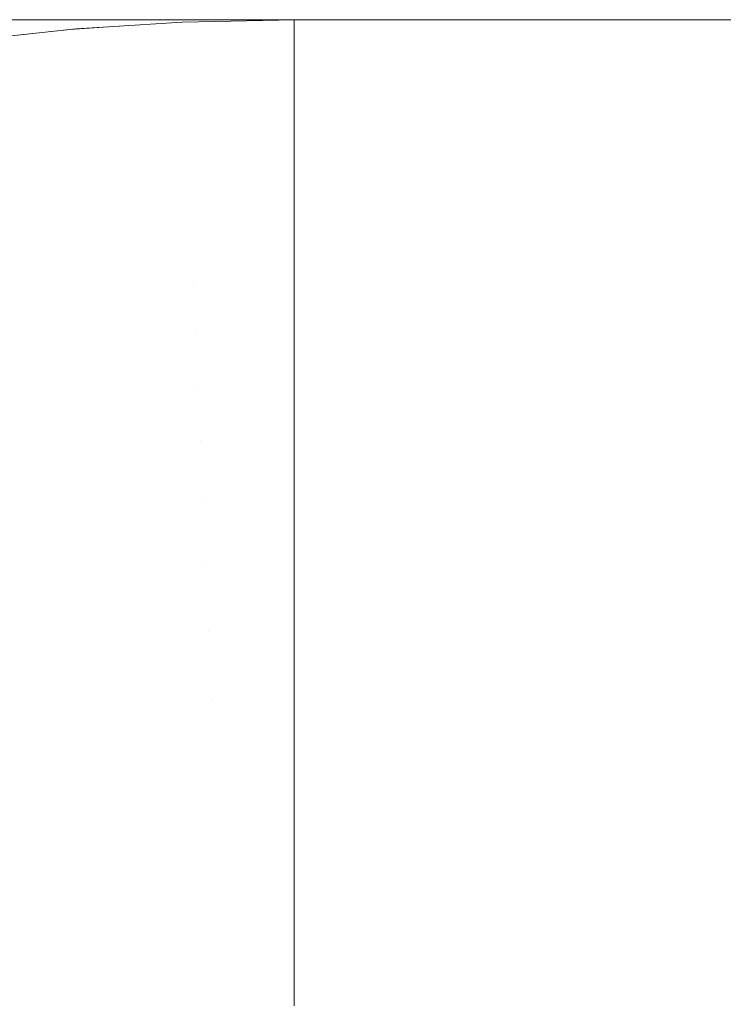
# Model space of a CAD drawing. Header units: centimetres. Extents: x -26 to 27.3, y -23.4 to -21.6.
# Tile 157 of 206: x 9.4987 to 9.526, y -21.5981 to -21.5599. Entities that reach past the tile are written whole.
import ezdxf

# ---------------------------------------------------------------- set-up
doc = ezdxf.new("R2010")
doc.units = ezdxf.units.CM
doc.header["$LTSCALE"] = 2.54
doc.layers.add('Lucido design-1', color=7, linetype='Continuous')

# ---------------------------------------------------------------- blocks, each defined once
blk = doc.blocks.new('Gruppo-4-1')
at = {"color": 7, "linetype": 'Continuous', "lineweight": 9}
for points, invisible_edges in [([(27.209353, -21.559935, -9.478917), (27.209353, -21.559888, -9.481992), (-25.890647, -21.559888, -9.481992), (-25.890647, -21.559935, -9.478917)], 8), ([(9.309353, -21.559888, -9.681992), (-25.890647, -21.559888, -9.481992), (27.209353, -21.559888, -9.481992)], 9), ([(-25.890647, -21.559935, -9.478917), (-25.890647, -21.560002, -9.477631), (27.209353, -21.560002, -9.477631), (27.209353, -21.559935, -9.478917)], 10), ([(27.209353, -21.560149, -9.474771), (27.209353, -21.560002, -9.477631), (-25.890647, -21.560002, -9.477631), (-25.890647, -21.560149, -9.474771)], 10), ([(27.209353, -21.559888, -9.481992), (9.318077, -21.559888, -9.682182), (9.309353, -21.559888, -9.681992)], 9), ([(9.326784, -21.559888, -9.682753), (9.318077, -21.559888, -9.682182), (27.209353, -21.559888, -9.481992)], 10), ([(27.209353, -21.559888, -9.481992), (9.335458, -21.559888, -9.683703), (9.326784, -21.559888, -9.682753)], 9), ([(9.344083, -21.559888, -9.68503), (9.335458, -21.559888, -9.683703), (27.209353, -21.559888, -9.481992)], 10), ([(9.352641, -21.559888, -9.686732), (9.344083, -21.559888, -9.68503), (27.209353, -21.559888, -9.481992)], 10), ([(27.209353, -21.559888, -9.481992), (9.361117, -21.559888, -9.688806), (9.352641, -21.559888, -9.686732)], 9), ([(27.209353, -21.559888, -9.481992), (9.369494, -21.559888, -9.691248), (9.361117, -21.559888, -9.688806)], 9), ([(27.209353, -21.559888, -9.481992), (9.377757, -21.559888, -9.694053), (9.369494, -21.559888, -9.691248)], 9), ([(9.38589, -21.559888, -9.697216), (9.377757, -21.559888, -9.694053), (27.209353, -21.559888, -9.481992)], 10), ([(9.393877, -21.559888, -9.70073), (9.38589, -21.559888, -9.697216), (27.209353, -21.559888, -9.481992)], 10), ([(27.209353, -21.559888, -9.481992), (9.401703, -21.559888, -9.704589), (9.393877, -21.559888, -9.70073)], 9), ([(9.409353, -21.559888, -9.708787), (9.401703, -21.559888, -9.704589), (27.209353, -21.559888, -9.481992)], 10), ([(9.416813, -21.559888, -9.713313), (9.409353, -21.559888, -9.708787), (27.209353, -21.559888, -9.481992)], 10), ([(27.209353, -21.559888, -9.481992), (9.424068, -21.559888, -9.718161), (9.416813, -21.559888, -9.713313)], 9), ([(9.431105, -21.559888, -9.723321), (9.424068, -21.559888, -9.718161), (27.209353, -21.559888, -9.481992)], 10), ([(9.437911, -21.559888, -9.728783), (9.431105, -21.559888, -9.723321), (27.209353, -21.559888, -9.481992)], 10), ([(27.209353, -21.559888, -9.481992), (9.444471, -21.559888, -9.734536), (9.437911, -21.559888, -9.728783)], 9), ([(9.450774, -21.559888, -9.74057), (9.444471, -21.559888, -9.734536), (27.209353, -21.559888, -9.481992)], 10), ([(27.209353, -21.559888, -9.481992), (9.456808, -21.559888, -9.746874), (9.450774, -21.559888, -9.74057)], 9), ([(9.462562, -21.559888, -9.753434), (9.456808, -21.559888, -9.746874), (27.209353, -21.559888, -9.481992)], 10), ([(27.209353, -21.559888, -9.481992), (9.468024, -21.559888, -9.760239), (9.462562, -21.559888, -9.753434)], 9), ([(27.209353, -21.559888, -9.481992), (9.473183, -21.559888, -9.767276), (9.468024, -21.559888, -9.760239)], 9), ([(9.478031, -21.559888, -9.774532), (9.473183, -21.559888, -9.767276), (27.209353, -21.559888, -9.481992)], 10), ([(27.209353, -21.559888, -9.481992), (9.482558, -21.559888, -9.781992), (9.478031, -21.559888, -9.774532)], 9), ([(9.486755, -21.559888, -9.789642), (9.482558, -21.559888, -9.781992), (27.209353, -21.559888, -9.481992)], 10), ([(27.209353, -21.559888, -9.481992), (9.490615, -21.559888, -9.797468), (9.486755, -21.559888, -9.789642)], 9), ([(9.494129, -21.559888, -9.805455), (9.490615, -21.559888, -9.797468), (27.209353, -21.559888, -9.481992)], 10), ([(9.497292, -21.559888, -9.813588), (9.500096, -21.559888, -9.82185), (9.495938, -21.559983, -9.823162), (9.493195, -21.559983, -9.815079)], 14), ([(27.209353, -21.559888, -9.481992), (9.497292, -21.559888, -9.813588), (9.494129, -21.559888, -9.805455)], 9), ([(9.498327, -21.559983, -9.831356), (9.500356, -21.559983, -9.839647), (9.496321, -21.560249, -9.840542), (9.494335, -21.560249, -9.832426)], 15), ([(9.500096, -21.559888, -9.82185), (9.502538, -21.559888, -9.830228), (9.498327, -21.559983, -9.831356), (9.495938, -21.559983, -9.823162)], 14), ([(9.500356, -21.559983, -9.839647), (9.502021, -21.559983, -9.848019), (9.497951, -21.560249, -9.848737), (9.496321, -21.560249, -9.840542)], 15), ([(9.500096, -21.559888, -9.82185), (9.497292, -21.559888, -9.813588), (27.209353, -21.559888, -9.481992)], 10), ([(9.502021, -21.559983, -9.848019), (9.503319, -21.559983, -9.856455), (9.499222, -21.560249, -9.856995), (9.497951, -21.560249, -9.848737)], 15), ([(9.502538, -21.559888, -9.830228), (9.504612, -21.559888, -9.838704), (9.500356, -21.559983, -9.839647), (9.498327, -21.559983, -9.831356)], 14), ([(9.503319, -21.559983, -9.856455), (9.504249, -21.559983, -9.86494), (9.500132, -21.560249, -9.865301), (9.499222, -21.560249, -9.856995)], 15), ([(27.209353, -21.559888, -9.481992), (9.502538, -21.559888, -9.830228), (9.500096, -21.559888, -9.82185)], 9), ([(9.504249, -21.559983, -9.86494), (9.504807, -21.559983, -9.873458), (9.500678, -21.560249, -9.873638), (9.500132, -21.560249, -9.865301)], 15), ([(9.504612, -21.559888, -9.838704), (9.506315, -21.559888, -9.847262), (9.502021, -21.559983, -9.848019), (9.500356, -21.559983, -9.839647)], 14), ([(9.502134, -21.56017, -10.081992), (9.504991, -21.559983, -10.081992), (9.504995, -21.560078, -10.086352), (9.500646, -21.560363, -10.086352)], 14), ([(9.500646, -21.560363, -10.086352), (9.504995, -21.560078, -10.086352), (9.505007, -21.560344, -10.090484), (9.500669, -21.560628, -10.090484)], 15), ([(9.500678, -21.560249, -9.873638), (9.504807, -21.559983, -9.873458), (9.504993, -21.559983, -9.881992), (9.502134, -21.560167, -9.881992)], 11), ([(9.506315, -21.559888, -9.847262), (9.507642, -21.559888, -9.855886), (9.503319, -21.559983, -9.856455), (9.502021, -21.559983, -9.848019)], 14), ([(9.504991, -21.559983, -10.081992), (9.502134, -21.56017, -10.081992), (9.502134, -21.560167, -9.881992), (9.504993, -21.559983, -9.881992)], 10), ([(9.504612, -21.559888, -9.838704), (9.502538, -21.559888, -9.830228), (27.209353, -21.559888, -9.481992)], 10), ([(9.507642, -21.559888, -9.855886), (9.508592, -21.559888, -9.86456), (9.504249, -21.559983, -9.86494), (9.503319, -21.559983, -9.856455)], 14), ([(9.508592, -21.559888, -9.86456), (9.509163, -21.559888, -9.873268), (9.504807, -21.559983, -9.873458), (9.504249, -21.559983, -9.86494)], 14), ([(27.209353, -21.559888, -9.481992), (9.506315, -21.559888, -9.847262), (9.504612, -21.559888, -9.838704)], 9), ([(9.504807, -21.559983, -9.873458), (9.509163, -21.559888, -9.873268), (9.509353, -21.559888, -9.881992), (9.506278, -21.559955, -9.881992)], 9), ([(9.506278, -21.559955, -9.881992), (9.504993, -21.559983, -9.881992), (9.504807, -21.559983, -9.873458)], 10), ([(9.504995, -21.560078, -10.086352), (9.504991, -21.559983, -10.081992), (9.506278, -21.559955, -10.081992)], 9), ([(9.504993, -21.559983, -9.881992), (9.506278, -21.559955, -9.881992), (9.506278, -21.559955, -10.081992), (9.504991, -21.559983, -10.081992)], 10), ([(9.506278, -21.559955, -10.081992), (9.509353, -21.559888, -10.081992), (9.509353, -21.559983, -10.086352), (9.504995, -21.560078, -10.086352)], 12), ([(9.504995, -21.560078, -10.086352), (9.509353, -21.559983, -10.086352), (9.509353, -21.560249, -10.090484), (9.505007, -21.560344, -10.090484)], 13), ([(9.506278, -21.559955, -10.081992), (9.506278, -21.559955, -9.881992), (9.509353, -21.559888, -9.881992), (9.509353, -21.559888, -10.081992)], 1), ([(9.507642, -21.559888, -9.855886), (9.506315, -21.559888, -9.847262), (27.209353, -21.559888, -9.481992)], 10), ([(27.209353, -21.559888, -9.481992), (9.508592, -21.559888, -9.86456), (9.507642, -21.559888, -9.855886)], 9), ([(27.209353, -21.559888, -9.481992), (9.509163, -21.559888, -9.873268), (9.508592, -21.559888, -9.86456)], 9), ([(9.509353, -21.559888, -9.881992), (9.509163, -21.559888, -9.873268), (27.209353, -21.559888, -9.481992)], 10), ([(9.509353, -21.559888, -10.081992), (27.209353, -21.559888, -10.081992), (27.209353, -21.559983, -10.086354), (9.509353, -21.559983, -10.086354)], 4), ([(27.209353, -21.559888, -9.481992), (27.209353, -21.559888, -10.081992), (9.509353, -21.559888, -10.081992), (9.509353, -21.559888, -9.881992)], 8), ([(9.509353, -21.560249, -10.090484), (9.509353, -21.559983, -10.086354), (27.209353, -21.559983, -10.086354), (27.209353, -21.560249, -10.090484)], 10), ([(-25.890647, -21.560149, -9.474771), (-25.890647, -21.560288, -9.473278), (27.209353, -21.560288, -9.473278), (27.209353, -21.560149, -9.474771)], 10), ([(27.209353, -21.560535, -9.470635), (27.209353, -21.560288, -9.473278), (-25.890647, -21.560288, -9.473278), (-25.890647, -21.560535, -9.470635)], 10), ([(9.497951, -21.560249, -9.848737), (9.499222, -21.560249, -9.856995), (9.495143, -21.560686, -9.857532), (9.493899, -21.560686, -9.849451)], 15), ([(9.499222, -21.560249, -9.856995), (9.500132, -21.560249, -9.865301), (9.496033, -21.560686, -9.865659), (9.495143, -21.560686, -9.857532)], 15), ([(9.500132, -21.560249, -9.865301), (9.500678, -21.560249, -9.873638), (9.496568, -21.560686, -9.873818), (9.496033, -21.560686, -9.865659)], 15), ([(9.497998, -21.560558, -10.081992), (9.500637, -21.560269, -10.081992), (9.500646, -21.560363, -10.086352), (9.496313, -21.560838, -10.086352)], 14), ([(9.496313, -21.560838, -10.086352), (9.500646, -21.560363, -10.086352), (9.500669, -21.560628, -10.090484), (9.496348, -21.561102, -10.090484)], 15), ([(9.496568, -21.560686, -9.873818), (9.500678, -21.560249, -9.873638), (9.500861, -21.560249, -9.881992), (9.497998, -21.560553, -9.881992)], 11), ([(9.500637, -21.560269, -10.081992), (9.497998, -21.560558, -10.081992), (9.497998, -21.560553, -9.881992), (9.500861, -21.560249, -9.881992)], 10), ([(9.500861, -21.560249, -9.881992), (9.502134, -21.560167, -9.881992), (9.502134, -21.56017, -10.081992), (9.500637, -21.560269, -10.081992)], 10), ([(9.500646, -21.560363, -10.086352), (9.500637, -21.560269, -10.081992), (9.502134, -21.56017, -10.081992)], 9), ([(9.500669, -21.560628, -10.090484), (9.505007, -21.560344, -10.090484), (9.505026, -21.56078, -10.094598), (9.500707, -21.561063, -10.094598)], 15), ([(9.502134, -21.560167, -9.881992), (9.500861, -21.560249, -9.881992), (9.500678, -21.560249, -9.873638)], 10), ([(9.505007, -21.560344, -10.090484), (9.509353, -21.560249, -10.090484), (9.509353, -21.560273, -10.090707)], 9), ([(9.509353, -21.560273, -10.090707), (9.509353, -21.560686, -10.094598), (9.505026, -21.56078, -10.094598), (9.505007, -21.560344, -10.090484)], 14), ([(27.209353, -21.560249, -10.090484), (27.209353, -21.560273, -10.090707), (9.509353, -21.560273, -10.090707), (9.509353, -21.560249, -10.090484)], 10), ([(9.509353, -21.560686, -10.094598), (9.509353, -21.560273, -10.090707), (27.209353, -21.560273, -10.090707), (27.209353, -21.560686, -10.094598)], 10), ([(-25.890647, -21.560535, -9.470635), (-25.890647, -21.560764, -9.468942), (27.209353, -21.560764, -9.468942), (27.209353, -21.560535, -9.470635)], 10), ([(27.209353, -21.561093, -9.466514), (27.209353, -21.560764, -9.468942), (-25.890647, -21.560764, -9.468942), (-25.890647, -21.561093, -9.466514)], 10), ([(9.496348, -21.561102, -10.090484), (9.500669, -21.560628, -10.090484), (9.500707, -21.561063, -10.094598), (9.496405, -21.561535, -10.094598)], 15), ([(9.500707, -21.561063, -10.094598), (9.505026, -21.56078, -10.094598), (9.505052, -21.561385, -10.098688), (9.50076, -21.561667, -10.098688)], 15), ([(9.505026, -21.56078, -10.094598), (9.509353, -21.560686, -10.094598), (9.509353, -21.560752, -10.095043)], 9), ([(9.509353, -21.560752, -10.095043), (9.509353, -21.561292, -10.098688), (9.505052, -21.561385, -10.098688), (9.505026, -21.56078, -10.094598)], 14), ([(27.209353, -21.560686, -10.094598), (27.209353, -21.560752, -10.095043), (9.509353, -21.560752, -10.095043), (9.509353, -21.560686, -10.094598)], 10), ([(9.509353, -21.561292, -10.098688), (9.509353, -21.560752, -10.095043), (27.209353, -21.560752, -10.095043), (27.209353, -21.561292, -10.098688)], 10), ([(-25.890647, -21.561093, -9.466514), (-25.890647, -21.561428, -9.464631), (27.209353, -21.561428, -9.464631), (27.209353, -21.561093, -9.466514)], 10), ([(9.496405, -21.561535, -10.094598), (9.500707, -21.561063, -10.094598), (9.50076, -21.561667, -10.098688), (9.496484, -21.562135, -10.098688)], 15), ([(27.209353, -21.561823, -9.462417), (27.209353, -21.561428, -9.464631), (-25.890647, -21.561428, -9.464631), (-25.890647, -21.561823, -9.462417)], 10), ([(9.50076, -21.561667, -10.098688), (9.505052, -21.561385, -10.098688), (9.505086, -21.562158, -10.102745), (9.500827, -21.562437, -10.102745)], 15), ([(9.505052, -21.561385, -10.098688), (9.509353, -21.561292, -10.098688), (9.509353, -21.561419, -10.099354)], 9), ([(9.509353, -21.561419, -10.099354), (9.509353, -21.562065, -10.102745), (9.505086, -21.562158, -10.102745), (9.505052, -21.561385, -10.098688)], 14), ([(27.209353, -21.561292, -10.098688), (27.209353, -21.561419, -10.099354), (9.509353, -21.561419, -10.099354), (9.509353, -21.561292, -10.098688)], 10), ([(9.509353, -21.562065, -10.102745), (9.509353, -21.561419, -10.099354), (27.209353, -21.561419, -10.099354), (27.209353, -21.562065, -10.102745)], 10), ([(-25.890647, -21.561823, -9.462417), (-25.890647, -21.56228, -9.460352), (27.209353, -21.56228, -9.460352), (27.209353, -21.561823, -9.462417)], 10), ([(9.496484, -21.562135, -10.098688), (9.50076, -21.561667, -10.098688), (9.500827, -21.562437, -10.102745), (9.496585, -21.562902, -10.102745)], 15), ([(27.209353, -21.562723, -9.45835), (27.209353, -21.56228, -9.460352), (-25.890647, -21.56228, -9.460352), (-25.890647, -21.562723, -9.45835)], 10), ([(9.500827, -21.562437, -10.102745), (9.505086, -21.562158, -10.102745), (9.505127, -21.563097, -10.106763), (9.500909, -21.563373, -10.106763)], 15), ([(9.505086, -21.562158, -10.102745), (9.509353, -21.562065, -10.102745), (9.509353, -21.562273, -10.103632)], 9), ([(9.509353, -21.562273, -10.103632), (9.509353, -21.563005, -10.106763), (9.505127, -21.563097, -10.106763), (9.505086, -21.562158, -10.102745)], 14), ([(27.209353, -21.562065, -10.102745), (27.209353, -21.562273, -10.103632), (9.509353, -21.562273, -10.103632), (9.509353, -21.562065, -10.102745)], 10), ([(9.509353, -21.563005, -10.106763), (9.509353, -21.562273, -10.103632), (27.209353, -21.562273, -10.103632), (27.209353, -21.563005, -10.106763)], 10), ([(-25.890647, -21.562723, -9.45835), (-25.890647, -21.563316, -9.456115), (27.209353, -21.563316, -9.456115), (27.209353, -21.562723, -9.45835)], 10), ([(9.496585, -21.562902, -10.102745), (9.500827, -21.562437, -10.102745), (9.500909, -21.563373, -10.106763), (9.496707, -21.563834, -10.106763)], 15), ([(9.500909, -21.563373, -10.106763), (9.505127, -21.563097, -10.106763), (9.505175, -21.564199, -10.110736), (9.501005, -21.564473, -10.110736)], 15), ([(9.505127, -21.563097, -10.106763), (9.509353, -21.563005, -10.106763), (9.509353, -21.563312, -10.107869)], 9), ([(9.509353, -21.563312, -10.107869), (9.509353, -21.564108, -10.110736), (9.505175, -21.564199, -10.110736), (9.505127, -21.563097, -10.106763)], 14), ([(27.209353, -21.563005, -10.106763), (27.209353, -21.563312, -10.107869), (9.509353, -21.563312, -10.107869), (9.509353, -21.563005, -10.106763)], 10), ([(27.209353, -21.563793, -9.45432), (27.209353, -21.563316, -9.456115), (-25.890647, -21.563316, -9.456115), (-25.890647, -21.563793, -9.45432)], 10), ([(9.496707, -21.563834, -10.106763), (9.500909, -21.563373, -10.106763), (9.501005, -21.564473, -10.110736), (9.496851, -21.564928, -10.110736)], 15), ([(9.509353, -21.564108, -10.110736), (9.509353, -21.563312, -10.107869), (27.209353, -21.563312, -10.107869), (27.209353, -21.564108, -10.110736)], 10), ([(-25.890647, -21.563793, -9.45432), (-25.890647, -21.564536, -9.451927), (27.209353, -21.564536, -9.451927), (27.209353, -21.563793, -9.45432)], 10), ([(9.501005, -21.564473, -10.110736), (9.505175, -21.564199, -10.110736), (9.50523, -21.565463, -10.114657), (9.501116, -21.565733, -10.114657)], 15), ([(9.505175, -21.564199, -10.110736), (9.509353, -21.564108, -10.110736), (9.509353, -21.564534, -10.112056)], 9), ([(9.509353, -21.564534, -10.112056), (9.509353, -21.565374, -10.114657), (9.50523, -21.565463, -10.114657), (9.505175, -21.564199, -10.110736)], 14), ([(27.209353, -21.564108, -10.110736), (27.209353, -21.564534, -10.112056), (9.509353, -21.564534, -10.112056), (9.509353, -21.564108, -10.110736)], 10), ([(27.209353, -21.565031, -9.450335), (27.209353, -21.564536, -9.451927), (-25.890647, -21.564536, -9.451927), (-25.890647, -21.565031, -9.450335)], 10), ([(9.496851, -21.564928, -10.110736), (9.501005, -21.564473, -10.110736), (9.501116, -21.565733, -10.114657), (9.497016, -21.566182, -10.114657)], 15), ([(9.509353, -21.565374, -10.114657), (9.509353, -21.564534, -10.112056), (27.209353, -21.564534, -10.112056), (27.209353, -21.565374, -10.114657)], 10), ([(-25.890647, -21.565031, -9.450335), (-25.890647, -21.565938, -9.447796), (27.209353, -21.565938, -9.447796), (27.209353, -21.565031, -9.450335)], 10), ([(9.50523, -21.565463, -10.114657), (9.509353, -21.565374, -10.114657), (9.509353, -21.565938, -10.116187)], 9), ([(27.209353, -21.565374, -10.114657), (27.209353, -21.565938, -10.116187), (9.509353, -21.565938, -10.116187), (9.509353, -21.565374, -10.114657)], 10), ([(9.497016, -21.566182, -10.114657), (9.501116, -21.565733, -10.114657), (9.50124, -21.567152, -10.118519), (9.497202, -21.567594, -10.118519)], 15), ([(9.501116, -21.565733, -10.114657), (9.50523, -21.565463, -10.114657), (9.505292, -21.566886, -10.118519), (9.50124, -21.567152, -10.118519)], 15), ([(9.509353, -21.565938, -10.116187), (9.509353, -21.566798, -10.118519), (9.505292, -21.566886, -10.118519), (9.50523, -21.565463, -10.114657)], 14), ([(27.209353, -21.566436, -9.446402), (27.209353, -21.565938, -9.447796), (-25.890647, -21.565938, -9.447796), (-25.890647, -21.566436, -9.446402)], 10), ([(9.509353, -21.566798, -10.118519), (9.509353, -21.565938, -10.116187), (27.209353, -21.565938, -10.116187), (27.209353, -21.566798, -10.118519)], 10), ([(-25.890647, -21.566436, -9.446402), (-25.890647, -21.567517, -9.44373), (27.209353, -21.567517, -9.44373), (27.209353, -21.566436, -9.446402)], 10), ([(9.50124, -21.567152, -10.118519), (9.505292, -21.566886, -10.118519), (9.505361, -21.568466, -10.122315), (9.501377, -21.568727, -10.122315)], 15), ([(9.505292, -21.566886, -10.118519), (9.509353, -21.566798, -10.118519), (9.509353, -21.567519, -10.120252)], 9), ([(9.509353, -21.567519, -10.120252), (9.509353, -21.568378, -10.122315), (9.505361, -21.568466, -10.122315), (9.505292, -21.566886, -10.118519)], 14), ([(27.209353, -21.566798, -10.118519), (27.209353, -21.567519, -10.120252), (9.509353, -21.567519, -10.120252), (9.509353, -21.566798, -10.118519)], 10), ([(9.497202, -21.567594, -10.118519), (9.50124, -21.567152, -10.118519), (9.501377, -21.568727, -10.122315), (9.497409, -21.569161, -10.122315)], 15), ([(27.209353, -21.568005, -9.442527), (27.209353, -21.567517, -9.44373), (-25.890647, -21.567517, -9.44373), (-25.890647, -21.568005, -9.442527)], 10), ([(9.509353, -21.568378, -10.122315), (9.509353, -21.567519, -10.120252), (27.209353, -21.567519, -10.120252), (27.209353, -21.568378, -10.122315)], 10), ([(-25.890647, -21.568005, -9.442527), (-25.890647, -21.569273, -9.439737), (27.209353, -21.569273, -9.439737), (27.209353, -21.568005, -9.442527)], 10), ([(9.501377, -21.568727, -10.122315), (9.505361, -21.568466, -10.122315), (9.505437, -21.570198, -10.126041), (9.501529, -21.570454, -10.126041)], 15), ([(9.505437, -21.570198, -10.126041), (9.505361, -21.568466, -10.122315), (9.509353, -21.568378, -10.122315), (9.509353, -21.569276, -10.124245)], 11), ([(27.209353, -21.568378, -10.122315), (27.209353, -21.569276, -10.124245), (9.509353, -21.569276, -10.124245), (9.509353, -21.568378, -10.122315)], 10), ([(9.497409, -21.569161, -10.122315), (9.501377, -21.568727, -10.122315), (9.501529, -21.570454, -10.126041), (9.497635, -21.57088, -10.126041)], 15), ([(27.209353, -21.569736, -9.438717), (27.209353, -21.569273, -9.439737), (-25.890647, -21.569273, -9.439737), (-25.890647, -21.569736, -9.438717)], 10), ([(9.509353, -21.569276, -10.124245), (9.509353, -21.570112, -10.126041), (9.505437, -21.570198, -10.126041)], 10), ([(9.509353, -21.570112, -10.126041), (9.509353, -21.569276, -10.124245), (27.209353, -21.569276, -10.124245), (27.209353, -21.570112, -10.126041)], 10), ([(-25.890647, -21.569736, -9.438717), (-25.890647, -21.571201, -9.435824), (27.209353, -21.571201, -9.435824), (27.209353, -21.569736, -9.438717)], 10), ([(9.501529, -21.570454, -10.126041), (9.505437, -21.570198, -10.126041), (9.505519, -21.57208, -10.129688), (9.501693, -21.57233, -10.129688)], 15), ([(9.505519, -21.57208, -10.129688), (9.505437, -21.570198, -10.126041), (9.509353, -21.570112, -10.126041), (9.509353, -21.571205, -10.128157)], 11), ([(27.209353, -21.570112, -10.126041), (27.209353, -21.571205, -10.128157), (9.509353, -21.571205, -10.128157), (9.509353, -21.570112, -10.126041)], 10), ([(9.497635, -21.57088, -10.126041), (9.501529, -21.570454, -10.126041), (9.501693, -21.57233, -10.129688), (9.497881, -21.572748, -10.129688)], 15), ([(27.209353, -21.571627, -9.43498), (27.209353, -21.571201, -9.435824), (-25.890647, -21.571201, -9.435824), (-25.890647, -21.571627, -9.43498)], 10), ([(9.509353, -21.571205, -10.128157), (9.509353, -21.571996, -10.129688), (9.505519, -21.57208, -10.129688)], 10), ([(9.509353, -21.571996, -10.129688), (9.509353, -21.571205, -10.128157), (27.209353, -21.571205, -10.128157), (27.209353, -21.571996, -10.129688)], 10), ([(-25.890647, -21.571627, -9.43498), (-25.890647, -21.573297, -9.431998), (27.209353, -21.573297, -9.431998), (27.209353, -21.571627, -9.43498)], 10), ([(9.501693, -21.57233, -10.129688), (9.505519, -21.57208, -10.129688), (9.505608, -21.574108, -10.133253), (9.50187, -21.574353, -10.133253)], 15), ([(9.505608, -21.574108, -10.133253), (9.505519, -21.57208, -10.129688), (9.509353, -21.571996, -10.129688), (9.509353, -21.573302, -10.131982)], 11), ([(27.209353, -21.571996, -10.129688), (27.209353, -21.573302, -10.131982), (9.509353, -21.573302, -10.131982), (9.509353, -21.571996, -10.129688)], 10), ([(9.497881, -21.572748, -10.129688), (9.501693, -21.57233, -10.129688), (9.50187, -21.574353, -10.133253), (9.498146, -21.57476, -10.133253)], 15), ([(27.209353, -21.573675, -9.431322), (27.209353, -21.573297, -9.431998), (-25.890647, -21.573297, -9.431998), (-25.890647, -21.573675, -9.431322)], 10), ([(9.509353, -21.573302, -10.131982), (9.509353, -21.574026, -10.133253), (9.505608, -21.574108, -10.133253)], 10), ([(9.509353, -21.574026, -10.133253), (9.509353, -21.573302, -10.131982), (27.209353, -21.573302, -10.131982), (27.209353, -21.574026, -10.133253)], 10), ([(-25.890647, -21.573675, -9.431322), (-25.890647, -21.575558, -9.428267), (27.209353, -21.575558, -9.428267), (27.209353, -21.573675, -9.431322)], 10), ([(9.50187, -21.574353, -10.133253), (9.505608, -21.574108, -10.133253), (9.505703, -21.576278, -10.136728), (9.502059, -21.576517, -10.136728)], 15), ([(9.505703, -21.576278, -10.136728), (9.505608, -21.574108, -10.133253), (9.509353, -21.574026, -10.133253), (9.509353, -21.575564, -10.135712)], 11), ([(27.209353, -21.574026, -10.133253), (27.209353, -21.575564, -10.135712), (9.509353, -21.575564, -10.135712), (9.509353, -21.574026, -10.133253)], 10), ([(9.498146, -21.57476, -10.133253), (9.50187, -21.574353, -10.133253), (9.502059, -21.576517, -10.136728), (9.498429, -21.576914, -10.136728)], 15), ([(27.209353, -21.575877, -9.42775), (27.209353, -21.575558, -9.428267), (-25.890647, -21.575558, -9.428267), (-25.890647, -21.575877, -9.42775)], 10), ([(9.509353, -21.575564, -10.135712), (9.509353, -21.576198, -10.136728), (9.505703, -21.576278, -10.136728)], 10), ([(9.509353, -21.576198, -10.136728), (9.509353, -21.575564, -10.135712), (27.209353, -21.575564, -10.135712), (27.209353, -21.576198, -10.136728)], 10), ([(-25.890647, -21.575877, -9.42775), (-25.890647, -21.57798, -9.424639), (27.209353, -21.57798, -9.424639), (27.209353, -21.575877, -9.42775)], 10), ([(9.498429, -21.576914, -10.136728), (9.502059, -21.576517, -10.136728), (9.50226, -21.578819, -10.140108), (9.498731, -21.579205, -10.140108)], 15), ([(9.502059, -21.576517, -10.136728), (9.505703, -21.576278, -10.136728), (9.505803, -21.578586, -10.140108), (9.50226, -21.578819, -10.140108)], 15), ([(9.505803, -21.578586, -10.140108), (9.505703, -21.576278, -10.136728), (9.509353, -21.576198, -10.136728), (9.509353, -21.577985, -10.139341)], 11), ([(27.209353, -21.576198, -10.136728), (27.209353, -21.577985, -10.139341), (9.509353, -21.577985, -10.139341), (9.509353, -21.576198, -10.136728)], 10), ([(9.49482, -21.57747, -10.136728), (9.498429, -21.576914, -10.136728), (9.498731, -21.579205, -10.140108), (9.495222, -21.579745, -10.140108)], 15), ([(27.209353, -21.578229, -9.424269), (27.209353, -21.57798, -9.424639), (-25.890647, -21.57798, -9.424639), (-25.890647, -21.578229, -9.424269)], 10), ([(9.509353, -21.577985, -10.139341), (9.509353, -21.578509, -10.140108), (9.505803, -21.578586, -10.140108)], 10), ([(9.509353, -21.578509, -10.140108), (9.509353, -21.577985, -10.139341), (27.209353, -21.577985, -10.139341), (27.209353, -21.578509, -10.140108)], 10), ([(-25.890647, -21.578229, -9.424269), (-25.890647, -21.580557, -9.421119), (27.209353, -21.580557, -9.421119), (27.209353, -21.578229, -9.424269)], 10), ([(9.498731, -21.579205, -10.140108), (9.50226, -21.578819, -10.140108), (9.502473, -21.581254, -10.143387), (9.49905, -21.581629, -10.143387)], 15), ([(9.50226, -21.578819, -10.140108), (9.505803, -21.578586, -10.140108), (9.50591, -21.581029, -10.143387), (9.502473, -21.581254, -10.143387)], 15), ([(9.50591, -21.581029, -10.143387), (9.505803, -21.578586, -10.140108), (9.509353, -21.578509, -10.140108), (9.509353, -21.580562, -10.142861)], 11), ([(27.209353, -21.578509, -10.140108), (27.209353, -21.580562, -10.142861), (9.509353, -21.580562, -10.142861), (9.509353, -21.578509, -10.140108)], 10), ([(9.495222, -21.579745, -10.140108), (9.498731, -21.579205, -10.140108), (9.49905, -21.581629, -10.143387), (9.495646, -21.582153, -10.143387)], 15), ([(27.209353, -21.580728, -9.420888), (27.209353, -21.580557, -9.421119), (-25.890647, -21.580557, -9.421119), (-25.890647, -21.580728, -9.420888)], 10), ([(-25.890647, -21.580728, -9.420888), (-25.890647, -21.583286, -9.417715), (27.209353, -21.583286, -9.417715), (27.209353, -21.580728, -9.420888)], 10), ([(9.509353, -21.580562, -10.142861), (9.509353, -21.580954, -10.143387), (9.50591, -21.581029, -10.143387)], 10), ([(9.509353, -21.580954, -10.143387), (9.509353, -21.580562, -10.142861), (27.209353, -21.580562, -10.142861), (27.209353, -21.580954, -10.143387)], 10), ([(9.502473, -21.581254, -10.143387), (9.50591, -21.581029, -10.143387), (9.506022, -21.583601, -10.146561), (9.502698, -21.583819, -10.146561)], 15), ([(9.506022, -21.583601, -10.146561), (9.50591, -21.581029, -10.143387), (9.509353, -21.580954, -10.143387), (9.509353, -21.583289, -10.146266)], 11), ([(27.209353, -21.580954, -10.143387), (27.209353, -21.583289, -10.146266), (9.509353, -21.583289, -10.146266), (9.509353, -21.580954, -10.143387)], 10), ([(9.49905, -21.581629, -10.143387), (9.502473, -21.581254, -10.143387), (9.502698, -21.583819, -10.146561), (9.499386, -21.584182, -10.146561)], 15), ([(9.495646, -21.582153, -10.143387), (9.49905, -21.581629, -10.143387), (9.499386, -21.584182, -10.146561), (9.496093, -21.584689, -10.146561)], 15), ([(27.209353, -21.583369, -9.417611), (27.209353, -21.583286, -9.417715), (-25.890647, -21.583286, -9.417715), (-25.890647, -21.583369, -9.417611)], 10), ([(27.209353, -21.586149, -9.414445), (27.209353, -21.583369, -9.417611), (-25.890647, -21.583369, -9.417611), (-25.890647, -21.586149, -9.414445)], 10), ([(9.509353, -21.583289, -10.146266), (9.509353, -21.583529, -10.146561), (9.506022, -21.583601, -10.146561)], 10), ([(9.509353, -21.583529, -10.146561), (9.509353, -21.583289, -10.146266), (27.209353, -21.583289, -10.146266), (27.209353, -21.583529, -10.146561)], 10), ([(9.502698, -21.583819, -10.146561), (9.506022, -21.583601, -10.146561), (9.50614, -21.586298, -10.149625), (9.502933, -21.586508, -10.149625)], 15), ([(9.50614, -21.586298, -10.149625), (9.506022, -21.583601, -10.146561), (9.509353, -21.583529, -10.146561), (9.509353, -21.586162, -10.149549)], 11), ([(27.209353, -21.583529, -10.146561), (27.209353, -21.586162, -10.149549), (9.509353, -21.586162, -10.149549), (9.509353, -21.583529, -10.146561)], 10), ([(9.499386, -21.584182, -10.146561), (9.502698, -21.583819, -10.146561), (9.502933, -21.586508, -10.149625), (9.499738, -21.586858, -10.149625)], 15), ([(9.496093, -21.584689, -10.146561), (9.499386, -21.584182, -10.146561), (9.499738, -21.586858, -10.149625), (9.496562, -21.587347, -10.149625)], 15), ([(-25.890647, -21.586149, -9.414445), (-25.890647, -21.586161, -9.414433), (27.209353, -21.586161, -9.414433), (27.209353, -21.586149, -9.414445)], 10), ([(27.209353, -21.589063, -9.411395), (27.209353, -21.586161, -9.414433), (-25.890647, -21.586161, -9.414433), (-25.890647, -21.589063, -9.411395)], 10), ([(9.502933, -21.586508, -10.149625), (9.50614, -21.586298, -10.149625), (9.506263, -21.589115, -10.152573), (9.503179, -21.589317, -10.152573)], 15), ([(9.509353, -21.586162, -10.149549), (9.509353, -21.586228, -10.149625), (9.50614, -21.586298, -10.149625)], 10), ([(9.50614, -21.586298, -10.149625), (9.509353, -21.586228, -10.149625), (9.509353, -21.589048, -10.152573), (9.506263, -21.589115, -10.152573)], 13), ([(9.509353, -21.586228, -10.149625), (9.509353, -21.586162, -10.149549), (27.209353, -21.586162, -10.149549), (27.209353, -21.586228, -10.149625)], 10), ([(9.509353, -21.589048, -10.152573), (9.509353, -21.586228, -10.149625), (27.209353, -21.586228, -10.149625), (27.209353, -21.589048, -10.152573)], 10), ([(9.499738, -21.586858, -10.149625), (9.502933, -21.586508, -10.149625), (9.503179, -21.589317, -10.152573), (9.500107, -21.589654, -10.152573)], 15), ([(9.496562, -21.587347, -10.149625), (9.499738, -21.586858, -10.149625), (9.500107, -21.589654, -10.152573), (9.497052, -21.590124, -10.152573)], 15), ([(-25.890647, -21.589063, -9.411395), (-25.890647, -21.58918, -9.411283), (27.209353, -21.58918, -9.411283), (27.209353, -21.589063, -9.411395)], 10), ([(9.503179, -21.589317, -10.152573), (9.506263, -21.589115, -10.152573), (9.506391, -21.592047, -10.1554), (9.503435, -21.592241, -10.1554)], 15), ([(9.506263, -21.589115, -10.152573), (9.509353, -21.589048, -10.152573), (9.509353, -21.58918, -10.1527)], 9), ([(9.509353, -21.58918, -10.1527), (9.509353, -21.591983, -10.1554), (9.506391, -21.592047, -10.1554), (9.506263, -21.589115, -10.152573)], 14), ([(27.209353, -21.589048, -10.152573), (27.209353, -21.58918, -10.1527), (9.509353, -21.58918, -10.1527), (9.509353, -21.589048, -10.152573)], 10), ([(27.209353, -21.592106, -9.408469), (27.209353, -21.58918, -9.411283), (-25.890647, -21.58918, -9.411283), (-25.890647, -21.592106, -9.408469)], 10), ([(9.500107, -21.589654, -10.152573), (9.503179, -21.589317, -10.152573), (9.503435, -21.592241, -10.1554), (9.50049, -21.592564, -10.1554)], 15), ([(9.509353, -21.591983, -10.1554), (9.509353, -21.58918, -10.1527), (27.209353, -21.58918, -10.1527), (27.209353, -21.591983, -10.1554)], 10), ([(9.497052, -21.590124, -10.152573), (9.500107, -21.589654, -10.152573), (9.50049, -21.592564, -10.1554), (9.497561, -21.593014, -10.1554)], 15), ([(-25.890647, -21.592106, -9.408469), (-25.890647, -21.592333, -9.408268), (27.209353, -21.592333, -9.408268), (27.209353, -21.592106, -9.408469)], 10), ([(9.503435, -21.592241, -10.1554), (9.506391, -21.592047, -10.1554), (9.506524, -21.595089, -10.158104), (9.5037, -21.595274, -10.158104)], 15), ([(9.506391, -21.592047, -10.1554), (9.509353, -21.591983, -10.1554), (9.509353, -21.592335, -10.155713)], 9), ([(9.509353, -21.592335, -10.155713), (9.509353, -21.595027, -10.158104), (9.506524, -21.595089, -10.158104), (9.506391, -21.592047, -10.1554)], 14), ([(27.209353, -21.591983, -10.1554), (27.209353, -21.592335, -10.155713), (9.509353, -21.592335, -10.155713), (9.509353, -21.591983, -10.1554)], 10), ([(27.209353, -21.595274, -9.40567), (27.209353, -21.592333, -9.408268), (-25.890647, -21.592333, -9.408268), (-25.890647, -21.595274, -9.40567)], 10), ([(9.497561, -21.593014, -10.1554), (9.50049, -21.592564, -10.1554), (9.500887, -21.595582, -10.158104), (9.49809, -21.596012, -10.158104)], 15), ([(9.50049, -21.592564, -10.1554), (9.503435, -21.592241, -10.1554), (9.5037, -21.595274, -10.158104), (9.500887, -21.595582, -10.158104)], 15), ([(9.509353, -21.595027, -10.158104), (9.509353, -21.592335, -10.155713), (27.209353, -21.592335, -10.155713), (27.209353, -21.595027, -10.158104)], 10), ([(9.5037, -21.595274, -10.158104), (9.506524, -21.595089, -10.158104), (9.506661, -21.598235, -10.160679), (9.503974, -21.598411, -10.160679)], 15), ([(9.506524, -21.595089, -10.158104), (9.509353, -21.595027, -10.158104), (9.509353, -21.595617, -10.158586)], 9), ([(9.509353, -21.595617, -10.158586), (9.509353, -21.598176, -10.160679), (9.506661, -21.598235, -10.160679), (9.506524, -21.595089, -10.158104)], 14), ([(27.209353, -21.595027, -10.158104), (27.209353, -21.595617, -10.158586), (9.509353, -21.595617, -10.158586), (9.509353, -21.595027, -10.158104)], 10), ([(-25.890647, -21.595274, -9.40567), (-25.890647, -21.595614, -9.405394), (27.209353, -21.595614, -9.405394), (27.209353, -21.595274, -9.40567)], 10), ([(27.209353, -21.598543, -9.403018), (27.209353, -21.595614, -9.405394), (-25.890647, -21.595614, -9.405394), (-25.890647, -21.598543, -9.403018)], 10), ([(9.49809, -21.596012, -10.158104), (9.500887, -21.595582, -10.158104), (9.501298, -21.598704, -10.160679), (9.498637, -21.599114, -10.160679)], 15), ([(9.500887, -21.595582, -10.158104), (9.5037, -21.595274, -10.158104), (9.503974, -21.598411, -10.160679), (9.501298, -21.598704, -10.160679)], 15), ([(9.509353, -21.598176, -10.160679), (9.509353, -21.595617, -10.158586), (27.209353, -21.595617, -10.158586), (27.209353, -21.598176, -10.160679)], 10)]:
    blk.add_3dface(points, dxfattribs=dict(at, invisible_edges=invisible_edges))

msp = doc.modelspace()

# ---------------------------------------------------------------- block references
at = {"layer": 'Lucido design-1', "color": 7}
msp.add_blockref('Gruppo-4-1', (0, 0), dxfattribs=at)

doc.saveas('drawing.dxf')
